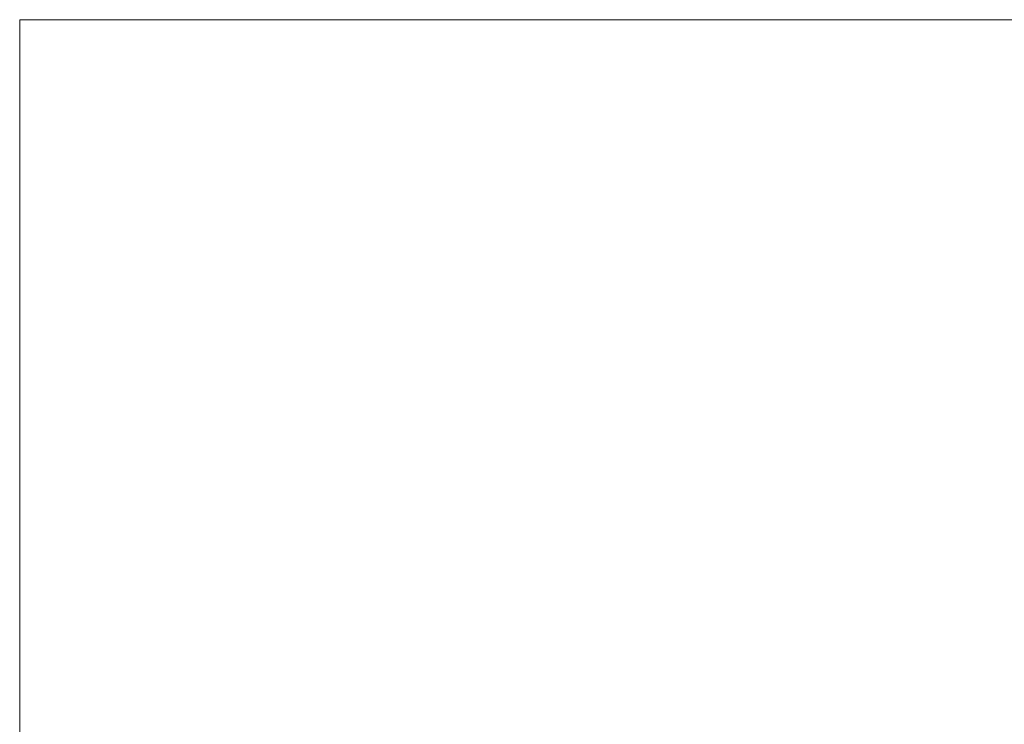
# Model space of a CAD drawing. Extents: x -24 to 2169, y -25 to 290.
# Tile 2 of 7: x -24 to 194, y 134 to 290. Entities that reach past the tile are written whole.
import ezdxf

# ---------------------------------------------------------------- set-up
doc = ezdxf.new("R2010")
doc.units = 0
doc.header["$MEASUREMENT"] = 0
doc.layers.add('B_ANNO_NOPLOT', color=47, linetype='Continuous', lineweight=18, plot=False)

# ---------------------------------------------------------------- blocks, each defined once
blk = doc.blocks.new('*U130')
at = {"layer": 'B_ANNO_NOPLOT', "flags": 128}
blk.add_lwpolyline([(0, -1073.1956), (0, -758.1956), (404.9096, -758.1956), (404.9096, -774.6267), (472.5, -774.6267), (472.5, -1022.5711), (395.7134, -1022.5711), (395.7134, -1073.1956)], close=True, dxfattribs=at)
blk = doc.blocks.new('INS_G45DET_BASE')
at = {"layer": 'B_ANNO_NOPLOT', "flags": 128}
blk.add_lwpolyline([(0, 0), (0, 315), (404.91, 315), (404.91, 298.57), (472.5, 298.57), (472.5, 50.62), (395.71, 50.62), (395.71, 0)], close=True, dxfattribs=at)

msp = doc.modelspace()

# ---------------------------------------------------------------- block references
msp.add_blockref('*U130', (-24.4, 1048.41))

# ---------------------------------------------------------------- next in the draw order: block references
msp.add_blockref('INS_G45DET_BASE', (-24.4, -24.79))

doc.saveas('drawing.dxf')
